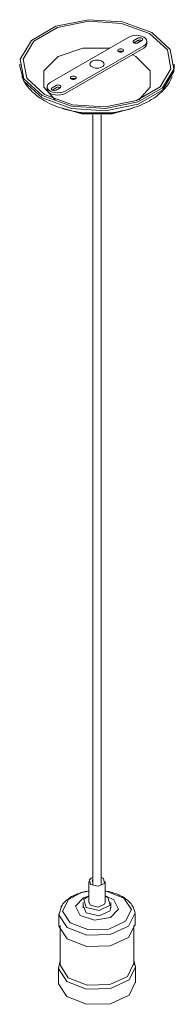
# Model space of a CAD drawing. Header units: millimetres. Extents: x 6319 to 7533, y 1110 to 6656.
# Tile 2 of 3: x 7035 to 7145, y 4965 to 5665. Entities that reach past the tile are written whole.
import ezdxf

# ---------------------------------------------------------------- set-up
doc = ezdxf.new("R2010")
doc.units = ezdxf.units.MM
doc.layers.add('E-LITE-EQPM', color=7, linetype='Continuous', lineweight=20)

# ---------------------------------------------------------------- blocks, each defined once
blk = doc.blocks.new('64137 - 65134 ART Black pendant lamp-455962-00 Isometrico PDF')
at = {"layer": 'E-LITE-EQPM', "color": 251, "lineweight": 9, "true_color": 0x636466}
for points in [[(2437.24, 5655.48), (2416.53, 5663.02), (2392.23, 5664.62), (2369.16, 5659.9), (2351.87, 5649.92), (2343.72, 5636.59), (2346.46, 5622.58), (2359.48, 5610.62)], [(2435.79, 5654.72), (2415.84, 5661.95), (2392.46, 5663.48), (2370.22, 5658.98), (2353.54, 5649.31), (2345.78, 5636.44), (2348.37, 5622.96), (2360.93, 5611.39)], [(2359.48, 5610.62), (2380.2, 5603.08), (2404.49, 5601.49), (2427.57, 5606.13), (2444.86, 5616.18), (2453.01, 5629.51), (2450.26, 5643.52), (2437.24, 5655.48)], [(2360.93, 5611.39), (2380.88, 5604.15), (2404.27, 5602.63), (2426.5, 5607.12), (2443.18, 5616.79), (2450.95, 5629.59), (2448.36, 5643.14), (2435.79, 5654.72)], [(2431.61, 5646.11), (2432.75, 5647.03), (2433.51, 5648.02), (2433.74, 5649.16), (2433.51, 5650.3), (2432.75, 5651.37), (2431.61, 5652.21), (2430.01, 5652.89), (2428.18, 5653.35), (2426.27, 5653.5), (2424.29, 5653.35), (2422.54, 5652.89), (2420.94, 5652.21)], [(2427.42, 5648.25), (2427.04, 5648.02), (2426.58, 5647.94), (2426.05, 5647.86), (2425.51, 5647.94), (2425.06, 5648.02), (2424.6, 5648.25), (2424.29, 5648.47), (2424.14, 5648.7), (2424.07, 5649.01), (2424.14, 5649.31), (2424.29, 5649.62), (2424.6, 5649.84)], [(2427.42, 5651.52), (2427.87, 5651.67), (2428.33, 5651.75), (2428.86, 5651.82), (2429.4, 5651.75), (2429.85, 5651.67), (2430.31, 5651.52), (2430.62, 5651.22), (2430.77, 5650.99), (2430.84, 5650.68), (2430.77, 5650.38), (2430.62, 5650.07), (2430.31, 5649.84)], [(2430.31, 5649.84), (2429.85, 5650.07), (2429.4, 5650.15), (2428.86, 5650.23), (2428.33, 5650.15), (2427.87, 5650.07), (2427.42, 5649.84)], [(2407.39, 5644.44), (2388.27, 5644.29), (2370.68, 5638.42), (2360.55, 5628.29), (2360.55, 5616.56), (2368.7, 5607.73)], [(2416.6, 5641.92), (2416.15, 5641.77), (2415.69, 5641.62), (2415.16, 5641.62), (2414.62, 5641.62), (2414.17, 5641.77), (2413.78, 5641.92), (2413.4, 5642.15), (2413.25, 5642.46), (2413.18, 5642.76), (2413.25, 5643.07), (2413.4, 5643.37), (2413.78, 5643.6)], [(2413.78, 5643.6), (2414.17, 5643.75), (2414.62, 5643.9), (2415.16, 5643.9), (2415.69, 5643.9), (2416.15, 5643.75), (2416.6, 5643.6), (2416.91, 5643.37), (2417.14, 5643.07), (2417.14, 5642.76), (2417.14, 5642.46), (2416.91, 5642.15), (2416.6, 5641.92)], [(2416.6, 5641.92), (2416.15, 5642.15), (2415.69, 5642.23), (2415.16, 5642.31), (2414.62, 5642.23), (2414.17, 5642.15), (2413.78, 5641.92)], [(2433.74, 5647.56), (2433.51, 5646.42), (2432.75, 5645.35), (2431.61, 5644.44)], [(2394.82, 5635.07), (2395.89, 5635.53), (2397.11, 5635.83), (2398.32, 5635.91), (2399.62, 5635.83), (2400.84, 5635.53), (2401.9, 5635.07), (2402.67, 5634.46), (2403.2, 5633.78), (2403.35, 5633.01), (2403.2, 5632.33), (2402.67, 5631.57), (2401.9, 5631.03)], [(2428.03, 5607.73), (2436.17, 5616.56), (2436.17, 5628.29), (2426.05, 5638.42)], [(2343.42, 5631.41), (2346.46, 5620.91), (2359.48, 5608.95)], [(2359.48, 5608.95), (2380.2, 5601.41), (2404.49, 5599.89), (2427.57, 5604.53), (2444.86, 5614.51), (2453.01, 5627.84), (2453.31, 5631.41)], [(2401.9, 5631.03), (2400.84, 5630.58), (2399.62, 5630.27), (2398.32, 5630.2), (2397.11, 5630.27), (2395.89, 5630.58), (2394.82, 5631.03), (2394.06, 5631.57), (2393.53, 5632.33), (2393.37, 5633.01), (2393.53, 5633.78), (2394.06, 5634.46), (2394.82, 5635.07)], [(2344.86, 5624.18), (2345.55, 5622.66), (2346.31, 5621.21), (2347.15, 5619.76), (2348.06, 5618.32), (2349.05, 5617.02), (2350.19, 5615.73), (2351.34, 5614.43), (2352.55, 5613.21), (2353.85, 5612.07), (2355.14, 5610.93), (2356.59, 5609.86), (2358.04, 5608.87), (2359.56, 5607.88), (2360.93, 5607.04)], [(2451.86, 5624.18), (2451.18, 5622.66), (2450.42, 5621.21), (2449.58, 5619.76), (2448.66, 5618.32), (2447.67, 5617.02), (2446.53, 5615.73), (2445.39, 5614.43), (2444.17, 5613.21), (2442.88, 5612.07), (2441.58, 5610.93), (2440.13, 5609.86), (2438.69, 5608.87), (2437.16, 5607.88), (2435.64, 5606.97), (2434.04, 5606.05), (2432.37, 5605.22), (2430.69, 5604.46), (2428.94, 5603.69), (2427.11, 5603.01), (2425.36, 5602.32), (2423.46, 5601.71), (2421.63, 5601.1), (2419.72, 5600.57), (2417.74, 5600.11), (2415.76, 5599.73), (2413.78, 5599.35), (2411.8, 5598.97), (2409.75, 5598.67), (2407.77, 5598.44), (2405.71, 5598.29), (2403.66, 5598.13), (2401.6, 5597.98), (2399.47, 5597.98), (2397.41, 5597.98), (2395.35, 5597.98), (2393.3, 5598.13), (2391.24, 5598.21), (2389.19, 5598.44), (2387.13, 5598.67), (2385.15, 5598.97), (2383.09, 5599.28), (2381.11, 5599.66), (2379.13, 5600.11), (2377.23, 5600.57), (2375.33, 5601.1), (2373.42, 5601.64), (2371.59, 5602.25), (2369.77, 5602.93), (2367.94, 5603.62), (2366.26, 5604.38), (2364.51, 5605.14), (2362.91, 5605.98), (2361.24, 5606.89), (2360.93, 5607.04)], [(2382.94, 5622.5), (2382.56, 5622.35), (2382.1, 5622.2), (2381.57, 5622.2), (2381.04, 5622.2), (2380.58, 5622.35), (2380.12, 5622.5), (2379.82, 5622.73), (2379.59, 5623.04), (2379.59, 5623.34), (2379.59, 5623.65), (2379.82, 5623.88), (2380.12, 5624.18)], [(2380.12, 5624.18), (2380.58, 5624.33), (2381.04, 5624.48), (2381.57, 5624.48), (2382.1, 5624.48), (2382.56, 5624.33), (2382.94, 5624.18), (2383.32, 5623.88), (2383.47, 5623.65), (2383.55, 5623.34), (2383.47, 5623.04), (2383.32, 5622.73), (2382.94, 5622.5)], [(2382.94, 5622.5), (2382.56, 5622.73), (2382.1, 5622.81), (2381.57, 5622.89), (2381.04, 5622.81), (2380.58, 5622.73), (2380.12, 5622.5)], [(2365.12, 5619.99), (2363.98, 5619.08), (2363.22, 5618.01), (2362.99, 5616.95), (2363.22, 5615.8), (2363.98, 5614.74), (2365.12, 5613.82), (2366.72, 5613.14), (2368.55, 5612.76), (2370.45, 5612.6), (2372.43, 5612.76), (2374.18, 5613.14), (2375.78, 5613.82)], [(2375.78, 5612.22), (2374.18, 5611.54), (2372.43, 5611.08), (2370.45, 5610.93), (2368.55, 5611.08), (2366.72, 5611.54), (2365.12, 5612.22), (2363.98, 5613.14), (2363.22, 5614.2), (2362.99, 5615.27)], [(2369.31, 5614.58), (2368.85, 5614.43), (2368.4, 5614.28), (2367.86, 5614.28), (2367.33, 5614.28), (2366.87, 5614.43), (2366.42, 5614.58), (2366.11, 5614.81), (2365.96, 5615.12), (2365.88, 5615.42), (2365.96, 5615.73), (2366.11, 5616.03), (2366.42, 5616.26)], [(2369.31, 5617.86), (2369.69, 5618.09), (2370.15, 5618.16), (2370.68, 5618.24), (2371.21, 5618.16), (2371.67, 5618.09), (2372.13, 5617.86), (2372.43, 5617.63), (2372.58, 5617.33), (2372.66, 5617.02), (2372.58, 5616.79), (2372.43, 5616.49), (2372.13, 5616.26)], [(2372.13, 5616.26), (2371.67, 5616.41), (2371.21, 5616.56), (2370.68, 5616.56), (2370.15, 5616.56), (2369.69, 5616.41), (2369.31, 5616.26)], [(2373.04, 5601.87), (2387.66, 5597.68), (2409.06, 5597.68), (2423.53, 5601.79)], [(2379.36, 5600.04), (2387.13, 5598.36), (2409.6, 5598.36), (2418.35, 5600.34)], [(2394.21, 5054.22), (2392.92, 5053.08), (2393.83, 5049.73)], [(2393.83, 5049.73), (2399.24, 5048.51), (2403.81, 5050.57), (2402.89, 5053.92)], [(2372.58, 5033.66), (2373.04, 5034.42), (2373.57, 5035.18), (2374.11, 5035.95), (2374.72, 5036.63), (2375.33, 5037.24), (2375.93, 5037.93), (2376.62, 5038.53), (2377.31, 5039.07), (2377.99, 5039.6), (2378.75, 5040.13), (2379.51, 5040.67), (2380.28, 5041.12), (2381.11, 5041.58), (2381.95, 5041.96), (2382.79, 5042.34), (2383.63, 5042.72), (2384.46, 5043.1), (2385.38, 5043.41), (2386.29, 5043.71), (2387.21, 5044.02), (2388.12, 5044.25), (2389.03, 5044.47), (2390.02, 5044.7), (2390.94, 5044.86), (2391.93, 5045.01), (2392.54, 5045.08)], [(2386.37, 5043.71), (2377.99, 5039.22), (2373.95, 5030.77), (2379.21, 5022.62)], [(2391.55, 5041.12), (2388.88, 5040.21), (2383.17, 5034.27), (2386.37, 5027.8)], [(2392.54, 5045.08), (2389.87, 5044.63), (2386.6, 5043.79)], [(2392.54, 5041.66), (2389.11, 5039.14), (2390.56, 5033.51)], [(2390.56, 5033.51), (2399.85, 5031.38), (2407.62, 5034.96), (2406.17, 5040.59)], [(2404.19, 5045.08), (2404.72, 5045.01), (2405.71, 5044.86), (2406.63, 5044.7), (2407.62, 5044.47), (2408.53, 5044.25), (2409.44, 5044.02), (2410.36, 5043.71), (2411.27, 5043.41), (2412.19, 5043.1), (2413.02, 5042.8), (2413.86, 5042.42), (2414.7, 5042.04), (2415.54, 5041.58), (2416.37, 5041.12), (2417.14, 5040.67), (2417.9, 5040.21), (2418.66, 5039.68)], [(2417.52, 5040.13), (2404.95, 5045.01), (2404.19, 5045.08)], [(2373.35, 5034.8), (2371.29, 5028.25), (2377.15, 5019.19)], [(2377.15, 5019.19), (2391.09, 5013.86), (2407.77, 5014.24), (2420.87, 5020.26), (2425.44, 5029.55), (2423.76, 5034.35)], [(2379.21, 5022.62), (2391.78, 5017.82), (2406.85, 5018.12), (2418.73, 5023.61), (2422.77, 5031.99), (2417.52, 5040.13)], [(2386.37, 5027.8), (2396.57, 5024.52), (2407.84, 5026.35), (2413.56, 5032.29), (2410.36, 5038.76)], [(2390.56, 5029.7), (2399.85, 5027.57), (2407.62, 5031.15), (2408.07, 5033.43)], [(2393.83, 5034.96), (2399.24, 5033.74), (2403.81, 5035.79), (2404.11, 5036.86)], [(2424.14, 5033.66), (2423.69, 5034.42), (2423.15, 5035.18), (2422.62, 5035.95), (2422.01, 5036.63), (2421.4, 5037.24), (2420.79, 5037.93), (2420.11, 5038.53), (2419.42, 5039.07), (2418.73, 5039.6), (2418.66, 5039.68)], [(2371.29, 5020.94), (2371.29, 5020.1), (2377.15, 5011.04)], [(2377.15, 5011.04), (2391.09, 5005.63), (2407.77, 5006.09), (2420.87, 5012.03), (2425.44, 5021.4)], [(2376.85, 4980.81), (2370.91, 4990.02), (2372.28, 4995.66)], [(2372.28, 4992.92), (2372.36, 4992.08), (2377.91, 4983.32)], [(2424.45, 4995.66), (2425.82, 4991.32), (2421.25, 4981.87), (2407.92, 4975.78), (2390.94, 4975.4), (2376.85, 4980.81)], [(2377.91, 4983.32), (2391.32, 4978.22), (2407.46, 4978.6), (2420.11, 4984.39), (2424.37, 4993.3)], [(2370.91, 4980.12), (2370.91, 4979.21), (2376.85, 4970.07)], [(2376.85, 4970.07), (2390.94, 4964.59), (2407.92, 4965.04), (2421.25, 4971.14), (2425.82, 4980.58)]]:
    blk.add_lwpolyline(points, dxfattribs=at)
at = {"layer": 'E-LITE-EQPM', "color": 251, "lineweight": 9, "true_color": 0x636466, "flags": 128}
for points in [[(2420.94, 5652.21), (2393.07, 5636.14)], [(2424.6, 5649.84), (2427.42, 5651.52)], [(2427.42, 5649.84), (2424.6, 5648.25)], [(2430.31, 5649.84), (2427.42, 5648.25)], [(2429.02, 5649.08), (2427.49, 5649.84)], [(2403.66, 5629.97), (2431.61, 5646.11)], [(2431.61, 5644.44), (2403.66, 5628.37)], [(2433.74, 5647.56), (2433.74, 5649.16)], [(2393.07, 5636.14), (2365.12, 5619.99)], [(2426.05, 5638.42), (2423.46, 5639.79)], [(2343.42, 5633.01), (2343.42, 5631.41)], [(2375.78, 5613.82), (2403.66, 5629.97)], [(2403.66, 5628.37), (2375.78, 5612.22)], [(2453.31, 5631.41), (2453.31, 5633.01)], [(2362.99, 5616.95), (2362.99, 5615.27)], [(2366.42, 5616.26), (2369.31, 5617.86)], [(2369.31, 5616.26), (2366.42, 5614.58)], [(2372.13, 5616.26), (2369.31, 5614.58)], [(2392.31, 5598.21), (2399.39, 5597.98)], [(2395.35, 5596.99), (2395.35, 5049.39)], [(2401.37, 5049.47), (2401.37, 5596.99)], [(2403.81, 5598.13), (2404.42, 5598.21)], [(2395.58, 5054.98), (2394.21, 5054.22)], [(2395.35, 5054.83), (2395.28, 5051.94)], [(2402.51, 5054.22), (2401.14, 5054.98)], [(2401.45, 5054.76), (2401.37, 5054.83)], [(2402.89, 5053.92), (2402.28, 5054.3)], [(2392.54, 5051.86), (2392.54, 5037.01)], [(2404.19, 5037.01), (2404.19, 5051.86)], [(2406.17, 5040.59), (2404.19, 5041.66)], [(2410.36, 5038.76), (2405.26, 5041.12)], [(2388.42, 5037.01), (2388.42, 5033.28)], [(2388.65, 5034.19), (2390.56, 5029.7)], [(2392.61, 5037.32), (2393.83, 5034.96)], [(2408.3, 5033.28), (2408.3, 5037.01)], [(2371.29, 5028.86), (2371.29, 5020.71)], [(2425.44, 5020.71), (2425.44, 5028.86)], [(2372.28, 5020.71), (2372.28, 4992.69)], [(2424.45, 4992.69), (2424.45, 5020.71)], [(2370.91, 4990.71), (2370.91, 4979.89)], [(2425.82, 4979.89), (2425.82, 4990.71)]]:
    blk.add_lwpolyline(points, dxfattribs=at)

msp = doc.modelspace()

# ---------------------------------------------------------------- block references
at = {"layer": 'E-LITE-EQPM', "color": 253, "lineweight": 9, "true_color": 0xaaaaaa}
msp.add_blockref('64137 - 65134 ART Black pendant lamp-455962-00 Isometrico PDF', (4691.59, 0), dxfattribs=at)

doc.saveas('drawing.dxf')
